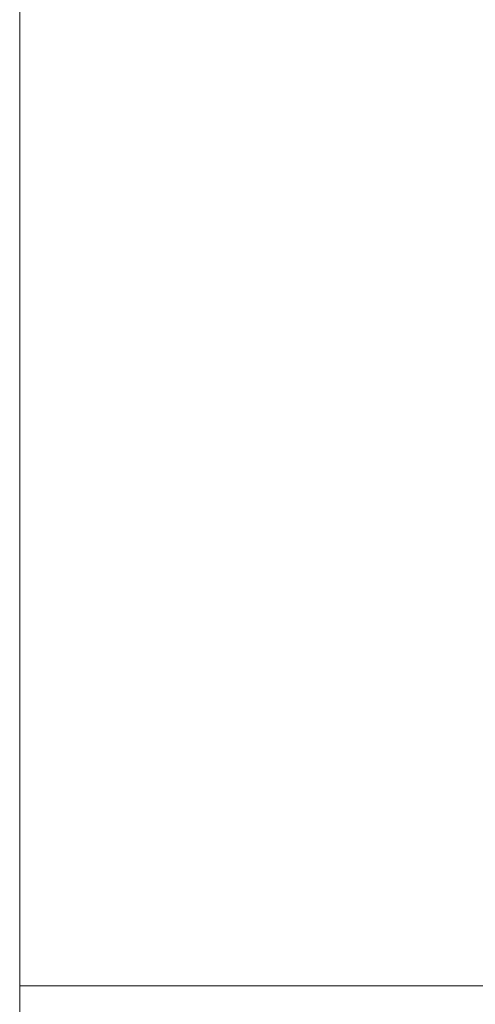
# Model space of a CAD drawing. Header units: millimetres. Extents: x -1675 to 29381, y -3645 to 22555.
# Tile 2 of 256: x -1675 to -36, y -371 to 3171. Entities that reach past the tile are written whole.
import ezdxf

# ---------------------------------------------------------------- set-up
doc = ezdxf.new("R2010")
doc.units = ezdxf.units.MM
doc.linetypes.add('Centre', pattern=[3175, 635, -476.25, 1587.5, -476.25])
doc.layers.add('A-FLOR-LEVL-OTLN', color=51, linetype='Continuous', lineweight=9)
doc.layers.add('G-____-____-SYMB', color=111, linetype='Continuous', lineweight=9)

msp = doc.modelspace()

# ---------------------------------------------------------------- linework, layer by layer
at = {"layer": 'A-FLOR-LEVL-OTLN', "linetype": 'Centre'}
for p, q in [((-1674.8, 22554.8), (-1674.8, -304.8)), ((-1674.8, -304.8), (-1674.8, -2844.8))]:
    msp.add_line(p, q, dxfattribs=at)
at = {"layer": 'G-____-____-SYMB'}
for p, q in [((-1674.8, 22554.8, 3504.8), (-1674.8, -304.8, 3504.8)), ((-1674.8, -304.8, -354.8), (-1674.8, 22554.8, -354.8)), ((-1674.8, -304.8, -354.8), (-1674.8, -304.8, 3504.8)), ((26840.8, -304.8, 3504.8), (-1674.8, -304.8, 3504.8)), ((26840.8, -304.8, -354.8), (-1674.8, -304.8, -354.8))]:
    msp.add_line(p, q, dxfattribs=at)

doc.saveas('drawing.dxf')
